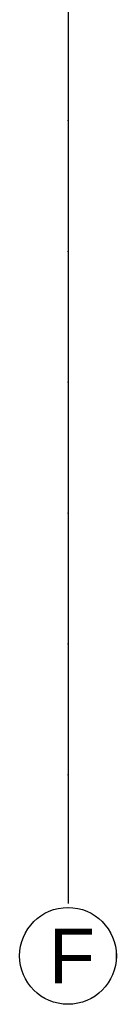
# Model space of a CAD drawing. Header units: millimetres. Extents: x -7023 to 53801, y 9849 to 33561.
# Tile 229 of 256: x 8500 to 8545, y 25924 to 26376. Entities that reach past the tile are written whole.
import ezdxf

# ---------------------------------------------------------------- set-up
doc = ezdxf.new("R2010")
doc.units = ezdxf.units.MM
doc.linetypes.add('DASHDOTX2', pattern=[2, 1, -0.5, 0, -0.5])
doc.layers.add('.IE_podklad', color=252, linetype='Continuous')
doc.layers.add('PROJEKT osie', color=251, linetype='DASHDOTX2', lineweight=9)
doc.styles.get("Standard").update_dxf_attribs({"font": 'arial.ttf'})

# ---------------------------------------------------------------- blocks, each defined once
blk = doc.blocks.new('OSIE DOMKU')
at = {"layer": 'PROJEKT osie', "ltscale": 30}
blk.add_line((-30726.61, 6224.51), (-30726.61, 4137.08), dxfattribs=at)
at = {"layer": 'PROJEKT osie', "linetype": 'Continuous'}
blk.add_circle((-30726.73, 4113.01), 22.24, dxfattribs=at)
at = {"layer": 'PROJEKT osie', "insert": (-30735.59, 4125.47), "char_height": 25, "width": 492.1163, "attachment_point": 1}
blk.add_mtext('F', dxfattribs=at)

msp = doc.modelspace()

# ---------------------------------------------------------------- linework, layer by layer
at = {"layer": '.IE_podklad', "ltscale": 30}
msp.add_line((8522.46, 28057.84), (8522.46, 25970.4), dxfattribs=at)
at = {"layer": '.IE_podklad', "linetype": 'Continuous'}
msp.add_circle((8522.35, 25946.33), 22.24, dxfattribs=at)

# ---------------------------------------------------------------- block references
at = {"layer": '.IE_podklad'}
msp.add_blockref('OSIE DOMKU', (39249.07, 21833.32), dxfattribs=at)

# ---------------------------------------------------------------- texts
at = {"layer": '.IE_podklad', "insert": (8513.48, 25958.79), "char_height": 25, "width": 492.1163, "attachment_point": 1}
msp.add_mtext('F', dxfattribs=at)

doc.saveas('drawing.dxf')
